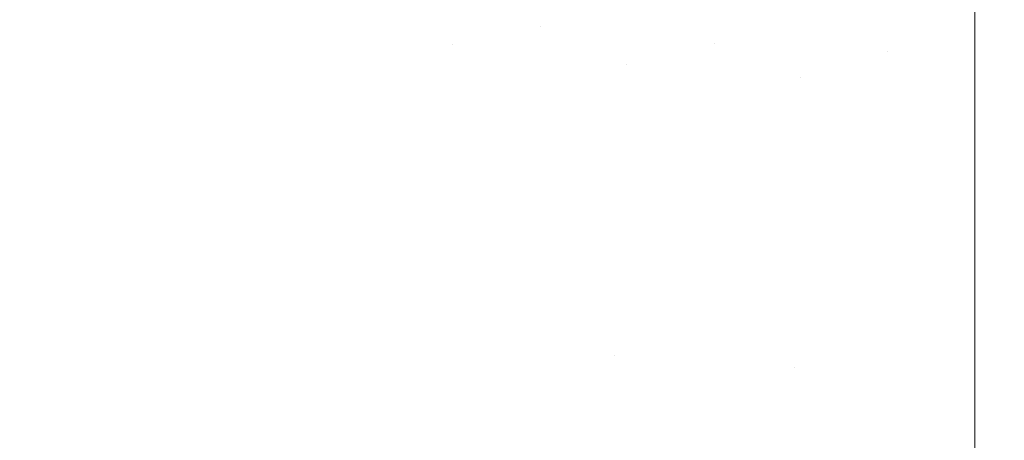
# Model space of a CAD drawing. Header units: centimetres. Extents: x -17.1 to 18.2, y 3.4 to 5.2.
# Tile 98 of 256: x -5.1241 to -5.0983, y 3.6701 to 3.6811. Entities that reach past the tile are written whole.
import ezdxf

# ---------------------------------------------------------------- set-up
doc = ezdxf.new("R2010")
doc.units = ezdxf.units.CM
doc.header["$LTSCALE"] = 2.54
doc.layers.add('Lucido design-1', color=7, linetype='Continuous')

# ---------------------------------------------------------------- blocks, each defined once
blk = doc.blocks.new('Gruppo-4-1')
at = {"color": 7, "linetype": 'Continuous', "lineweight": 9}
blk.add_3dface([(-17.020308, 5.100212, -1872.215514), (-17.020308, 3.500212, -1872.215514), (18.147234, 3.500212, -1872.215514), (18.147234, 5.100212, -1872.215514)], dxfattribs=at)
for points, invisible_edges in [([(-5.110473, 3.680882, -1872.975514), (-5.112738, 3.681177, -1872.975514), (-5.112647, 3.682636, -1872.973508), (-5.110398, 3.682344, -1872.973508)], 15), ([(-5.126476, 3.681758, -1872.978498), (-5.126378, 3.682538, -1872.977507), (-5.121894, 3.681365, -1872.977507), (-5.121975, 3.680582, -1872.978498)], 15), ([(-5.110398, 3.682344, -1872.973508), (-5.108145, 3.682104, -1872.973508), (-5.108205, 3.680641, -1872.975514), (-5.110473, 3.680882, -1872.975514)], 15), ([(-5.117312, 3.681171, -1872.976512), (-5.117376, 3.680402, -1872.977507), (-5.121894, 3.681365, -1872.977507), (-5.121814, 3.682132, -1872.976512)], 15), ([(-5.105934, 3.680454, -1872.975514), (-5.108205, 3.680641, -1872.975514), (-5.108145, 3.682104, -1872.973508), (-5.105888, 3.681918, -1872.973508)], 15), ([(-5.101369, 3.681704, -1872.973508), (-5.099108, 3.682127, -1872.972872), (-5.099108, 3.680198, -1872.975503), (-5.101384, 3.680239, -1872.975514)], 13), ([(-5.099108, 3.680198, -1872.975503), (-5.099108, 3.682127, -1872.972872), (6.226033, 3.682127, -1872.972872), (6.226033, 3.680934, -1872.974499)], 10), ([(-5.105888, 3.681918, -1872.973508), (-5.10363, 3.681784, -1872.973508), (-5.10366, 3.680319, -1872.975514), (-5.105934, 3.680454, -1872.975514)], 15), ([(-5.101384, 3.680239, -1872.975514), (-5.10366, 3.680319, -1872.975514), (-5.10363, 3.681784, -1872.973508), (-5.101369, 3.681704, -1872.973508)], 15), ([(-5.121975, 3.680582, -1872.978498), (-5.122059, 3.679781, -1872.979485), (-5.126575, 3.680962, -1872.979485), (-5.126476, 3.681758, -1872.978498)], 15), ([(-5.112785, 3.680421, -1872.976512), (-5.117312, 3.681171, -1872.976512), (-5.114997, 3.681524, -1872.975514)], 11), ([(-5.114997, 3.681524, -1872.975514), (-5.112738, 3.681177, -1872.975514), (-5.112785, 3.680421, -1872.976512)], 11), ([(-5.121975, 3.680582, -1872.978498), (-5.121894, 3.681365, -1872.977507), (-5.117376, 3.680402, -1872.977507), (-5.117442, 3.679614, -1872.978498)], 15), ([(-5.112785, 3.680421, -1872.976512), (-5.112833, 3.679649, -1872.977507), (-5.117376, 3.680402, -1872.977507), (-5.117312, 3.681171, -1872.976512)], 15), ([(-5.112785, 3.680421, -1872.976512), (-5.112738, 3.681177, -1872.975514), (-5.110473, 3.680882, -1872.975514)], 11), ([(-5.126677, 3.680148, -1872.980467), (-5.126575, 3.680962, -1872.979485), (-5.122059, 3.679781, -1872.979485), (-5.122144, 3.678963, -1872.980467)], 15), ([(-5.108237, 3.679884, -1872.976512), (-5.112785, 3.680421, -1872.976512), (-5.110473, 3.680882, -1872.975514)], 11), ([(-5.110473, 3.680882, -1872.975514), (-5.108205, 3.680641, -1872.975514), (-5.108237, 3.679884, -1872.976512)], 11), ([(6.226033, 3.680934, -1872.974499), (6.226033, 3.680198, -1872.975503), (-5.099108, 3.680198, -1872.975503)], 10), ([(-5.117442, 3.679614, -1872.978498), (-5.117509, 3.67881, -1872.979485), (-5.122059, 3.679781, -1872.979485), (-5.121975, 3.680582, -1872.978498)], 15), ([(-5.108237, 3.679884, -1872.976512), (-5.108205, 3.680641, -1872.975514), (-5.105934, 3.680454, -1872.975514)], 11), ([(-5.117442, 3.679614, -1872.978498), (-5.117376, 3.680402, -1872.977507), (-5.112833, 3.679649, -1872.977507), (-5.112882, 3.678859, -1872.978498)], 15), ([(-5.108237, 3.679884, -1872.976512), (-5.108269, 3.67911, -1872.977507), (-5.112833, 3.679649, -1872.977507), (-5.112785, 3.680421, -1872.976512)], 15), ([(-5.103676, 3.679561, -1872.976512), (-5.108237, 3.679884, -1872.976512), (-5.105934, 3.680454, -1872.975514)], 11), ([(-5.105934, 3.680454, -1872.975514), (-5.10366, 3.680319, -1872.975514), (-5.103676, 3.679561, -1872.976512)], 11), ([(-5.103676, 3.679561, -1872.976512), (-5.10366, 3.680319, -1872.975514), (-5.101384, 3.680239, -1872.975514)], 11), ([(-5.103676, 3.679561, -1872.976512), (-5.101384, 3.680239, -1872.975514), (-5.099108, 3.680198, -1872.975503), (-5.099108, 3.679547, -1872.97639)], 11), ([(-5.122144, 3.678963, -1872.980467), (-5.122231, 3.678127, -1872.981445), (-5.126782, 3.679317, -1872.981445), (-5.126677, 3.680148, -1872.980467)], 15), ([(6.226033, 3.680198, -1872.975503), (6.226033, 3.679547, -1872.97639), (-5.099108, 3.679547, -1872.97639), (-5.099108, 3.680198, -1872.975503)], 10), ([(-5.122144, 3.678963, -1872.980467), (-5.122059, 3.679781, -1872.979485), (-5.117509, 3.67881, -1872.979485), (-5.117577, 3.677988, -1872.980467)], 15), ([(-5.103676, 3.679561, -1872.976512), (-5.103692, 3.678786, -1872.977507), (-5.108269, 3.67911, -1872.977507), (-5.108237, 3.679884, -1872.976512)], 15), ([(-5.112882, 3.678859, -1872.978498), (-5.112932, 3.678052, -1872.979485), (-5.117509, 3.67881, -1872.979485), (-5.117442, 3.679614, -1872.978498)], 15), ([(-5.112882, 3.678859, -1872.978498), (-5.112833, 3.679649, -1872.977507), (-5.108269, 3.67911, -1872.977507), (-5.108302, 3.678318, -1872.978498)], 15), ([(-5.099108, 3.679451, -1872.97651), (-5.099108, 3.678661, -1872.977494), (-5.103692, 3.678786, -1872.977507), (-5.103676, 3.679561, -1872.976512)], 14), ([(-5.099108, 3.679547, -1872.97639), (-5.099108, 3.679451, -1872.97651), (-5.103676, 3.679561, -1872.976512)], 10), ([(-5.099108, 3.677867, -1872.978484), (-5.099108, 3.678661, -1872.977494), (6.226033, 3.679547, -1872.97639), (6.226033, 3.676816, -1872.979793)], 10), ([(-5.099108, 3.678661, -1872.977494), (-5.099108, 3.679451, -1872.97651), (6.226033, 3.679547, -1872.97639)], 10), ([(-5.099108, 3.679451, -1872.97651), (-5.099108, 3.679547, -1872.97639), (6.226033, 3.679547, -1872.97639)], 10), ([(-5.126888, 3.678468, -1872.982417), (-5.126782, 3.679317, -1872.981445), (-5.122231, 3.678127, -1872.981445), (-5.12232, 3.677274, -1872.982417)], 15), ([(-5.117577, 3.677988, -1872.980467), (-5.117647, 3.677149, -1872.981445), (-5.122231, 3.678127, -1872.981445), (-5.122144, 3.678963, -1872.980467)], 15), ([(-5.108302, 3.678318, -1872.978498), (-5.108269, 3.67911, -1872.977507), (-5.103692, 3.678786, -1872.977507), (-5.103708, 3.677993, -1872.978498)], 15), ([(-5.117577, 3.677988, -1872.980467), (-5.117509, 3.67881, -1872.979485), (-5.112932, 3.678052, -1872.979485), (-5.112983, 3.677227, -1872.980467)], 15), ([(-5.108302, 3.678318, -1872.978498), (-5.108335, 3.677509, -1872.979485), (-5.112932, 3.678052, -1872.979485), (-5.112882, 3.678859, -1872.978498)], 15), ([(-5.103708, 3.677993, -1872.978498), (-5.103692, 3.678786, -1872.977507), (-5.099108, 3.678661, -1872.977494), (-5.099108, 3.677867, -1872.978484)], 11), ([(-5.12232, 3.677274, -1872.982417), (-5.12241, 3.676403, -1872.983383), (-5.126996, 3.677602, -1872.983383), (-5.126888, 3.678468, -1872.982417)], 15), ([(-5.103708, 3.677993, -1872.978498), (-5.103725, 3.677182, -1872.979485), (-5.108335, 3.677509, -1872.979485), (-5.108302, 3.678318, -1872.978498)], 15), ([(-5.12232, 3.677274, -1872.982417), (-5.122231, 3.678127, -1872.981445), (-5.117647, 3.677149, -1872.981445), (-5.117718, 3.676292, -1872.982417)], 15), ([(-5.112983, 3.677227, -1872.980467), (-5.113036, 3.676385, -1872.981445), (-5.117647, 3.677149, -1872.981445), (-5.117577, 3.677988, -1872.980467)], 15), ([(-5.112983, 3.677227, -1872.980467), (-5.112932, 3.678052, -1872.979485), (-5.108335, 3.677509, -1872.979485), (-5.108369, 3.676682, -1872.980467)], 15), ([(-5.099108, 3.677867, -1872.978484), (-5.099108, 3.676816, -1872.979793), (-5.103725, 3.677182, -1872.979485), (-5.103708, 3.677993, -1872.978498)], 14), ([(6.226033, 3.676816, -1872.979793), (-5.099108, 3.676816, -1872.979793), (-5.099108, 3.677867, -1872.978484)], 9), ([(-5.127107, 3.676719, -1872.984343), (-5.126996, 3.677602, -1872.983383), (-5.12241, 3.676403, -1872.983383), (-5.122503, 3.675515, -1872.984343)], 15), ([(-5.108369, 3.676682, -1872.980467), (-5.108335, 3.677509, -1872.979485), (-5.103725, 3.677182, -1872.979485), (-5.103742, 3.676355, -1872.980467)], 15), ([(-5.117718, 3.676292, -1872.982417), (-5.117791, 3.675418, -1872.983383), (-5.12241, 3.676403, -1872.983383), (-5.12232, 3.677274, -1872.982417)], 15), ([(-5.117718, 3.676292, -1872.982417), (-5.117647, 3.677149, -1872.981445), (-5.113036, 3.676385, -1872.981445), (-5.113089, 3.675525, -1872.982417)], 15), ([(-5.108369, 3.676682, -1872.980467), (-5.108404, 3.675838, -1872.981445), (-5.113036, 3.676385, -1872.981445), (-5.112983, 3.677227, -1872.980467)], 15), ([(-5.103742, 3.676355, -1872.980467), (-5.103725, 3.677182, -1872.979485), (-5.099108, 3.676816, -1872.979793)], 11), ([(-5.122503, 3.675515, -1872.984343), (-5.122597, 3.67461, -1872.985296), (-5.12722, 3.675818, -1872.985296), (-5.127107, 3.676719, -1872.984343)], 15), ([(-5.103742, 3.676355, -1872.980467), (-5.103759, 3.675509, -1872.981445), (-5.108404, 3.675838, -1872.981445), (-5.108369, 3.676682, -1872.980467)], 15), ([(-5.099108, 3.676816, -1872.979793), (-5.099108, 3.675381, -1872.981429), (-5.103759, 3.675509, -1872.981445), (-5.103742, 3.676355, -1872.980467)], 14), ([(6.226033, 3.676816, -1872.979793), (6.226033, 3.67394, -1872.983073), (-5.099108, 3.67394, -1872.983073), (-5.099108, 3.675381, -1872.981429)], 10), ([(-5.099108, 3.675381, -1872.981429), (-5.099108, 3.676816, -1872.979793), (6.226033, 3.676816, -1872.979793)], 10), ([(-5.122503, 3.675515, -1872.984343), (-5.12241, 3.676403, -1872.983383), (-5.117791, 3.675418, -1872.983383), (-5.117865, 3.674526, -1872.984343)], 15), ([(-5.113089, 3.675525, -1872.982417), (-5.113036, 3.676385, -1872.981445), (-5.108404, 3.675838, -1872.981445), (-5.10844, 3.674976, -1872.982417)], 15), ([(-5.113089, 3.675525, -1872.982417), (-5.113144, 3.674648, -1872.983383), (-5.117791, 3.675418, -1872.983383), (-5.117718, 3.676292, -1872.982417)], 15), ([(-5.127335, 3.6749, -1872.986243), (-5.12722, 3.675818, -1872.985296), (-5.122597, 3.67461, -1872.985296), (-5.122693, 3.673687, -1872.986243)], 15), ([(-5.10844, 3.674976, -1872.982417), (-5.108404, 3.675838, -1872.981445), (-5.103759, 3.675509, -1872.981445), (-5.103777, 3.674646, -1872.982417)], 15), ([(-5.117865, 3.674526, -1872.984343), (-5.11794, 3.673616, -1872.985296), (-5.122597, 3.67461, -1872.985296), (-5.122503, 3.675515, -1872.984343)], 15), ([(-5.117865, 3.674526, -1872.984343), (-5.117791, 3.675418, -1872.983383), (-5.113144, 3.674648, -1872.983383), (-5.113199, 3.673753, -1872.984343)], 15), ([(-5.10844, 3.674976, -1872.982417), (-5.108476, 3.674097, -1872.983383), (-5.113144, 3.674648, -1872.983383), (-5.113089, 3.675525, -1872.982417)], 15), ([(-5.103777, 3.674646, -1872.982417), (-5.103759, 3.675509, -1872.981445), (-5.099108, 3.675381, -1872.981429), (-5.099108, 3.67394, -1872.983073)], 11), ([(-5.122693, 3.673687, -1872.986243), (-5.122791, 3.672746, -1872.987182), (-5.127452, 3.673964, -1872.987182), (-5.127335, 3.6749, -1872.986243)], 15), ([(-5.103777, 3.674646, -1872.982417), (-5.103796, 3.673765, -1872.983383), (-5.108476, 3.674097, -1872.983383), (-5.10844, 3.674976, -1872.982417)], 15), ([(-5.122693, 3.673687, -1872.986243), (-5.122597, 3.67461, -1872.985296), (-5.11794, 3.673616, -1872.985296), (-5.118017, 3.672689, -1872.986243)], 15), ([(-5.113199, 3.673753, -1872.984343), (-5.113144, 3.674648, -1872.983383), (-5.108476, 3.674097, -1872.983383), (-5.108514, 3.673199, -1872.984343)], 15), ([(-5.099108, 3.67394, -1872.983073), (-5.099108, 3.673649, -1872.983377), (-5.103796, 3.673765, -1872.983383), (-5.103777, 3.674646, -1872.982417)], 14), ([(-5.113199, 3.673753, -1872.984343), (-5.113256, 3.67284, -1872.985296), (-5.11794, 3.673616, -1872.985296), (-5.117865, 3.674526, -1872.984343)], 15), ([(-5.108514, 3.673199, -1872.984343), (-5.108476, 3.674097, -1872.983383), (-5.103796, 3.673765, -1872.983383), (-5.103814, 3.672867, -1872.984343)], 15), ([(-5.122992, 3.670812, -1872.989037), (-5.127693, 3.672041, -1872.989037), (-5.127452, 3.673964, -1872.987182), (-5.122791, 3.672746, -1872.987182)], 15), ([(-5.099108, 3.673649, -1872.983377), (-5.099108, 3.67394, -1872.983073), (6.226033, 3.67394, -1872.983073), (6.226033, 3.673649, -1872.983377)], 10), ([(-5.118017, 3.672689, -1872.986243), (-5.118096, 3.671744, -1872.987182), (-5.122791, 3.672746, -1872.987182), (-5.122693, 3.673687, -1872.986243)], 15), ([(-5.118017, 3.672689, -1872.986243), (-5.11794, 3.673616, -1872.985296), (-5.113256, 3.67284, -1872.985296), (-5.113314, 3.67191, -1872.986243)], 15), ([(-5.108514, 3.673199, -1872.984343), (-5.108552, 3.672285, -1872.985296), (-5.113256, 3.67284, -1872.985296), (-5.113199, 3.673753, -1872.984343)], 15), ([(-5.099108, 3.673649, -1872.983377), (-5.099108, 3.671825, -1872.985283), (-5.103833, 3.67195, -1872.985296), (-5.103814, 3.672867, -1872.984343)], 14), ([(-5.103814, 3.672867, -1872.984343), (-5.103796, 3.673765, -1872.983383), (-5.099108, 3.673649, -1872.983377)], 11), ([(6.226033, 3.673649, -1872.983377), (6.226033, 3.671825, -1872.985283), (-5.099108, 3.671825, -1872.985283), (-5.099108, 3.673649, -1872.983377)], 10), ([(-5.103814, 3.672867, -1872.984343), (-5.103833, 3.67195, -1872.985296), (-5.108552, 3.672285, -1872.985296), (-5.108514, 3.673199, -1872.984343)], 15), ([(-5.113314, 3.67191, -1872.986243), (-5.113256, 3.67284, -1872.985296), (-5.108552, 3.672285, -1872.985296)], 11), ([(-5.122791, 3.672746, -1872.987182), (-5.118096, 3.671744, -1872.987182), (-5.118257, 3.669801, -1872.989037), (-5.122992, 3.670812, -1872.989037)], 15), ([(-5.113314, 3.67191, -1872.986243), (-5.113373, 3.670962, -1872.987182), (-5.118096, 3.671744, -1872.987182), (-5.118017, 3.672689, -1872.986243)], 15), ([(-5.108552, 3.672285, -1872.985296), (-5.10863, 3.670401, -1872.987182), (-5.113373, 3.670962, -1872.987182), (-5.113314, 3.67191, -1872.986243)], 15), ([(-5.103872, 3.670065, -1872.987182), (-5.10863, 3.670401, -1872.987182), (-5.108552, 3.672285, -1872.985296), (-5.103833, 3.67195, -1872.985296)], 15), ([(-5.123201, 3.668808, -1872.990856), (-5.127943, 3.670047, -1872.990856), (-5.127693, 3.672041, -1872.989037), (-5.122992, 3.670812, -1872.989037)], 15), ([(-5.113494, 3.669013, -1872.989037), (-5.118257, 3.669801, -1872.989037), (-5.118096, 3.671744, -1872.987182), (-5.113373, 3.670962, -1872.987182)], 15), ([(-5.099108, 3.670923, -1872.986225), (-5.103872, 3.670065, -1872.987182), (-5.103833, 3.67195, -1872.985296)], 11), ([(-5.103833, 3.67195, -1872.985296), (-5.099108, 3.671825, -1872.985283), (-5.099108, 3.670923, -1872.986225)], 9), ([(6.226033, 3.671825, -1872.985283), (6.226033, 3.670923, -1872.986225), (-5.099108, 3.670923, -1872.986225), (-5.099108, 3.671825, -1872.985283)], 10), ([(-5.113373, 3.670962, -1872.987182), (-5.10863, 3.670401, -1872.987182), (-5.108711, 3.668447, -1872.989037), (-5.113494, 3.669013, -1872.989037)], 15), ([(-5.122992, 3.670812, -1872.989037), (-5.118257, 3.669801, -1872.989037), (-5.118425, 3.667788, -1872.990856), (-5.123201, 3.668808, -1872.990856)], 15), ([(-5.103872, 3.670065, -1872.987182), (-5.099108, 3.670923, -1872.986225), (-5.099108, 3.667771, -1872.989242), (-5.103913, 3.668108, -1872.989037)], 13), ([(-5.099108, 3.670923, -1872.986225), (6.226033, 3.670923, -1872.986225), (6.226033, 3.667771, -1872.989242), (-5.099108, 3.667771, -1872.989242)], 5), ([(-5.103913, 3.668108, -1872.989037), (-5.108711, 3.668447, -1872.989037), (-5.10863, 3.670401, -1872.987182), (-5.103872, 3.670065, -1872.987182)], 15)]:
    blk.add_3dface(points, dxfattribs=dict(at, invisible_edges=invisible_edges))
blk = doc.blocks.new('Gruppo-5-1')
at = {"color": 7}
blk.add_blockref('Gruppo-4-1', (0, 0), dxfattribs=at)

msp = doc.modelspace()

# ---------------------------------------------------------------- block references
at = {"layer": 'Lucido design-1', "color": 7}
msp.add_blockref('Gruppo-5-1', (0, 0), dxfattribs=at)

doc.saveas('drawing.dxf')
